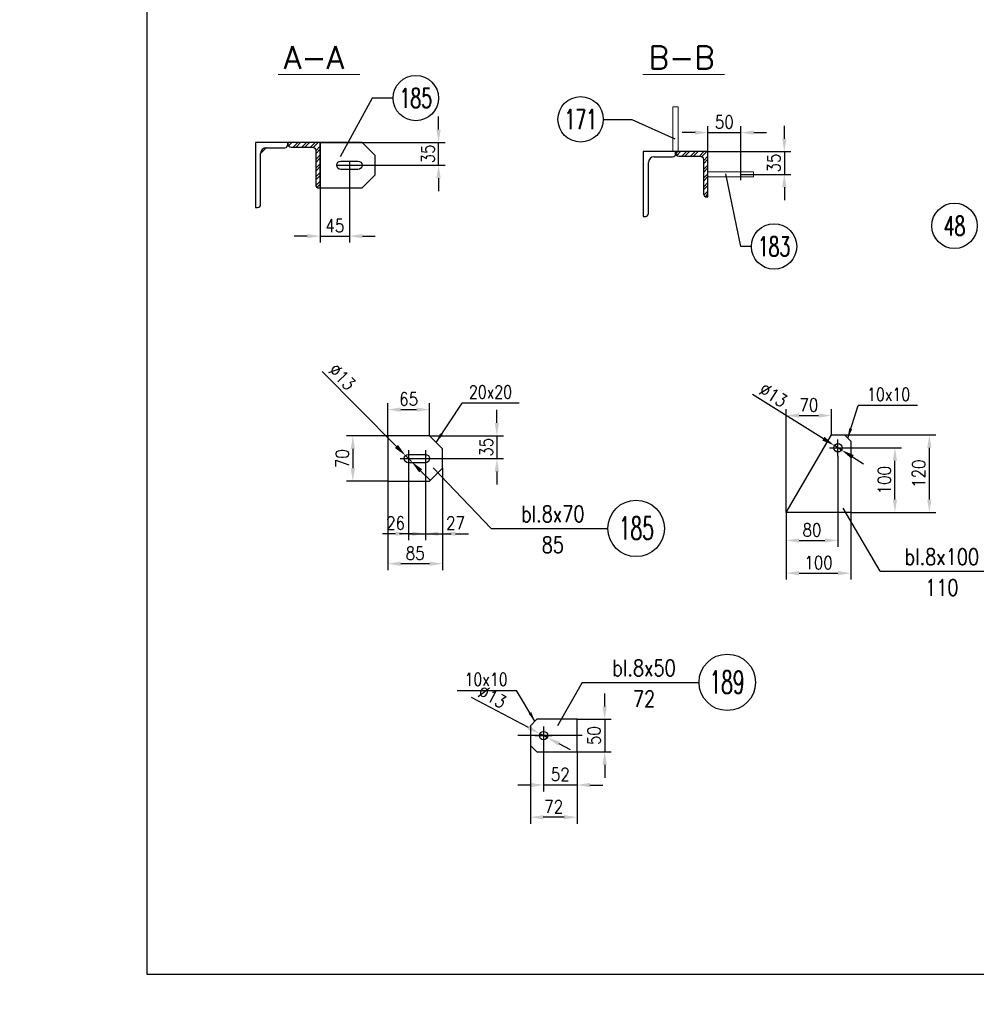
# Model space of a CAD drawing. Header units: millimetres. Extents: x -34919 to 306996, y -293018 to -145733.
# Tile 229 of 256: x 92797 to 94272, y -196130 to -194610. Entities that reach past the tile are written whole.
import ezdxf
from ezdxf.enums import TextEntityAlignment as Align
from ezdxf.lldxf.tags import DXFTag

# ---------------------------------------------------------------- set-up
doc = ezdxf.new("R2010")
doc.units = ezdxf.units.MM
doc.header["$LTSCALE"] = 3
doc.linetypes.add('DASHDOT', pattern=[25.4, 12.7, -6.35, 0, -6.35])
for name, color, linetype in [('CIENKA', 4, 'Continuous'), ('K-wypełnienia', 8, 'Continuous'), ('LAYER0', 7, 'Continuous'), ('OSIE_SYSTEMU', 4, 'CENTER'), ('oznaczenia', 4, 'Continuous'), ('poziome 1', 7, 'Continuous'), ('Prz', 5, 'Continuous'), ('slupki', 7, 'Continuous')]:
    doc.layers.add(name, color=color, linetype=linetype)
doc.layers.add('OPISY', color=2, linetype='Continuous', lineweight=13)
doc.layers.add('SIATKA', color=5, linetype='Continuous', lineweight=18)
doc.styles.add('NOVE3', font='romans.shx', dxfattribs={"width": 0.7})
doc.styles.add('R20', font='romans.shx', dxfattribs={"width": 0.85})
doc.styles.add('R40', font='romans.shx', dxfattribs={"width": 0.8, "height": 40})
doc.styles.add('R50', font='romans.shx', dxfattribs={"width": 0.85, "height": 50})
doc.styles.add('ROMANS', font='romans.shx')
doc.styles.add('WYMIAR1', font='ROMANS.shx', dxfattribs={"width": 0.7, "oblique": 15})
doc.styles.add('WYMIARY', font='ROMANS.shx', dxfattribs={"width": 0.75, "oblique": 15})
tags = doc.linetypes.add('CENTER', pattern=[2, 1.25, -0.25, 0.25, -0.25]).pattern_tags.tags
tags[10:11] = [DXFTag(74, 4), DXFTag(75, 0), DXFTag(340, '0'), DXFTag(46, 1.0), DXFTag(50, 0.0), DXFTag(44, 0.0), DXFTag(45, 0.0)]
tags[8:9] = [DXFTag(74, 4), DXFTag(75, 0), DXFTag(340, '0'), DXFTag(46, 1.0), DXFTag(50, 0.0), DXFTag(44, 0.0), DXFTag(45, 0.0)]
tags[6:7] = [DXFTag(74, 4), DXFTag(75, 0), DXFTag(340, '0'), DXFTag(46, 1.0), DXFTag(50, 0.0), DXFTag(44, 0.0), DXFTag(45, 0.0)]
tags[4:5] = [DXFTag(74, 4), DXFTag(75, 0), DXFTag(340, '0'), DXFTag(46, 1.0), DXFTag(50, 0.0), DXFTag(44, 0.0), DXFTag(45, 0.0)]
doc.dimstyles.new('NORM20', dxfattribs={"dimscale": 20, "dimtxt": 2, "dimasz": 1.5, "dimexe": 1, "dimexo": 1, "dimgap": 1, "dimtad": 1, "dimdec": 0, "dimzin": 0, "dimdsep": 46, "dimtxsty": 'WYMIAR1', "dimcen": 1.5, "dimclrd": 4, "dimclre": 4, "dimclrt": 3, "dimadec": 0, "dimazin": 0, "dimtfac": 1, "dimtdec": 0, "dimtmove": 2, "dimatfit": 3, "dimfxl": 1, "dimtolj": 1, "dimtzin": 0, "dimarcsym": 0})
doc.dimstyles.new('Skala 1_10', dxfattribs={"dimscale": 10, "dimtxt": 2, "dimasz": 2, "dimexe": 1, "dimexo": 0, "dimtad": 1, "dimdec": 0, "dimdsep": 46, "dimtxsty": 'R20', "dimcen": 0, "dimclrd": 4, "dimclre": 4, "dimclrt": 3, "dimadec": 0, "dimazin": 0, "dimtfac": 1, "dimtdec": 0, "dimtix": 1, "dimtmove": 0, "dimatfit": 2, "dimfxl": 1, "dimtolj": 1, "dimtzin": 0, "dimarcsym": 0})
pattern_1 = [(45, (4174.258, -193330.432), (-6.7351921, 6.7351921), []), (45, (4178.748, -193330.432), (-6.7351921, 6.7351921), [])]
pattern_2 = [(45, (4746.935, -193344.412), (-6.7351921, 6.7351921), []), (45, (4751.425, -193344.412), (-6.7351921, 6.7351921), [])]

# ---------------------------------------------------------------- blocks, each defined once
blk = doc.blocks.new('*D1380')
at = {"layer": 'Defpoints', "color": 0, "transparency": 16777216}
for p in [(93260.4, -194800, 0), (93443, -194800), (93285.9, -194835)]:
    blk.add_point(p, dxfattribs=at)
at = {"layer": 'SIATKA', "color": 4, "lineweight": -2, "transparency": 16777216}
for p, q in [((93443, -194780), (93443, -194760)), ((93260.4, -194800), (93453, -194800)), ((93443, -194835), (93443, -194800)), ((93285.9, -194835), (93453, -194835)), ((93443, -194855), (93443, -194875))]:
    blk.add_line(p, q, dxfattribs=at)
at = {"layer": 'SIATKA', "color": 4, "transparency": 16777216}
for points in [[(93439.6, -194780), (93446.3, -194780), (93443, -194800)], [(93439.6, -194855), (93446.3, -194855), (93443, -194835)]]:
    blk.add_solid(points, dxfattribs=at)
at = {"layer": 'SIATKA', "color": 3, "transparency": 16777216, "insert": (93426.7, -194817.5), "char_height": 20, "attachment_point": 5, "rotation": 90, "style": 'R20'}
blk.add_mtext('\\A1;35', dxfattribs=at)
blk = doc.blocks.new('*D1381')
at = {"layer": 'Defpoints', "color": 0, "transparency": 16777216}
for p in [(93305.4, -194828.5), (93260.4, -194870), (93305.4, -194944.4)]:
    blk.add_point(p, dxfattribs=at)
at = {"layer": 'SIATKA', "color": 4, "lineweight": -2, "transparency": 16777216}
for p, q in [((93305.4, -194828.5), (93305.4, -194954.4)), ((93260.4, -194870), (93260.4, -194954.4)), ((93240.4, -194944.4), (93220.4, -194944.4)), ((93260.4, -194944.4), (93305.4, -194944.4)), ((93325.4, -194944.4), (93345.4, -194944.4))]:
    blk.add_line(p, q, dxfattribs=at)
at = {"layer": 'SIATKA', "color": 4, "transparency": 16777216}
for points in [[(93240.4, -194941.1), (93240.4, -194947.7), (93260.4, -194944.4)], [(93325.4, -194941.1), (93325.4, -194947.7), (93305.4, -194944.4)]]:
    blk.add_solid(points, dxfattribs=at)
at = {"layer": 'SIATKA', "color": 3, "transparency": 16777216, "insert": (93282.9, -194928.2), "char_height": 20, "attachment_point": 5, "style": 'R20'}
blk.add_mtext('\\A1;45', dxfattribs=at)
blk = doc.blocks.new('*D1382')
at = {"layer": 'Defpoints', "color": 0, "transparency": 16777216}
for p in [(93429.1, -195212), (93364.6, -195252.6, 0), (93429.1, -195252.6)]:
    blk.add_point(p, dxfattribs=at)
at = {"layer": 'SIATKA', "color": 4, "lineweight": -2, "transparency": 16777216}
for p, q in [((93364.6, -195252.6), (93364.6, -195202)), ((93429.1, -195252.6), (93429.1, -195202)), ((93384.6, -195212), (93409.1, -195212))]:
    blk.add_line(p, q, dxfattribs=at)
at = {"layer": 'SIATKA', "color": 4, "transparency": 16777216}
for points in [[(93384.6, -195208.7), (93384.6, -195215.4), (93364.6, -195212)], [(93409.1, -195208.7), (93409.1, -195215.4), (93429.1, -195212)]]:
    blk.add_solid(points, dxfattribs=at)
at = {"layer": 'SIATKA', "color": 3, "transparency": 16777216, "insert": (93396.8, -195195.8), "char_height": 20, "attachment_point": 5, "style": 'R20'}
blk.add_mtext('\\A1;65', dxfattribs=at)
blk = doc.blocks.new('*D1383')
at = {"layer": 'Defpoints', "color": 0, "transparency": 16777216}
for p in [(93396.6, -195300.6), (93422.6, -195300.6), (93422.6, -195403.5)]:
    blk.add_point(p, dxfattribs=at)
at = {"layer": 'SIATKA', "color": 4, "lineweight": -2, "transparency": 16777216}
for p, q in [((93396.6, -195300.6), (93396.6, -195413.5)), ((93422.6, -195300.6), (93422.6, -195413.5)), ((93376.6, -195403.5), (93356.6, -195403.5)), ((93396.6, -195403.5), (93422.6, -195403.5)), ((93442.6, -195403.5), (93462.6, -195403.5))]:
    blk.add_line(p, q, dxfattribs=at)
at = {"layer": 'SIATKA', "color": 4, "transparency": 16777216}
for points in [[(93376.6, -195400.2), (93376.6, -195406.8), (93396.6, -195403.5)], [(93442.6, -195400.2), (93442.6, -195406.8), (93422.6, -195403.5)]]:
    blk.add_solid(points, dxfattribs=at)
at = {"layer": 'SIATKA', "color": 3, "transparency": 16777216, "insert": (93376.6, -195387.2), "char_height": 20, "attachment_point": 5, "style": 'R20'}
blk.add_mtext('\\A1;26', dxfattribs=at)
blk = doc.blocks.new('*D1384')
at = {"layer": 'Defpoints', "color": 0, "transparency": 16777216}
for p in [(93422.6, -195300.6), (93449.1, -195302.6), (93449.1, -195403.5)]:
    blk.add_point(p, dxfattribs=at)
at = {"layer": 'SIATKA', "color": 4, "lineweight": -2, "transparency": 16777216}
for p, q in [((93422.6, -195300.6), (93422.6, -195413.5)), ((93449.1, -195302.6), (93449.1, -195413.5)), ((93402.6, -195403.5), (93382.6, -195403.5)), ((93422.6, -195403.5), (93449.1, -195403.5)), ((93469.1, -195403.5), (93489.1, -195403.5))]:
    blk.add_line(p, q, dxfattribs=at)
at = {"layer": 'SIATKA', "color": 4, "transparency": 16777216}
for points in [[(93402.6, -195400.2), (93402.6, -195406.8), (93422.6, -195403.5)], [(93469.1, -195400.2), (93469.1, -195406.8), (93449.1, -195403.5)]]:
    blk.add_solid(points, dxfattribs=at)
at = {"layer": 'SIATKA', "color": 3, "transparency": 16777216, "insert": (93469.1, -195387.2), "char_height": 20, "attachment_point": 5, "style": 'R20'}
blk.add_mtext('\\A1;27', dxfattribs=at)
blk = doc.blocks.new('*D1385')
at = {"layer": 'Defpoints', "color": 0, "transparency": 16777216}
for p in [(93429.1, -195252.6), (93435.6, -195287.6), (93532.9, -195287.6)]:
    blk.add_point(p, dxfattribs=at)
at = {"layer": 'SIATKA', "color": 4, "lineweight": -2, "transparency": 16777216}
for p, q in [((93532.9, -195232.6), (93532.9, -195212.6)), ((93429.1, -195252.6), (93542.9, -195252.6)), ((93532.9, -195252.6), (93532.9, -195287.6)), ((93435.6, -195287.6), (93542.9, -195287.6)), ((93532.9, -195307.6), (93532.9, -195327.6))]:
    blk.add_line(p, q, dxfattribs=at)
at = {"layer": 'SIATKA', "color": 4, "transparency": 16777216}
for points in [[(93529.6, -195232.6), (93536.2, -195232.6), (93532.9, -195252.6)], [(93529.6, -195307.6), (93536.2, -195307.6), (93532.9, -195287.6)]]:
    blk.add_solid(points, dxfattribs=at)
at = {"layer": 'SIATKA', "color": 3, "lineweight": 0, "transparency": 16777216, "insert": (93516.6, -195270.1), "char_height": 20, "attachment_point": 5, "rotation": 90, "style": 'R20'}
blk.add_mtext('\\A1;35', dxfattribs=at)
blk = doc.blocks.new('*D1386')
at = {"layer": 'Defpoints', "color": 0, "transparency": 16777216}
for p in [(93364.6, -195252.6, 0), (93310.7, -195322.6), (93364.6, -195322.6)]:
    blk.add_point(p, dxfattribs=at)
at = {"layer": 'SIATKA', "color": 4, "lineweight": -2, "transparency": 16777216}
for p, q in [((93364.6, -195252.6), (93300.7, -195252.6)), ((93310.7, -195272.6), (93310.7, -195302.6)), ((93364.6, -195322.6), (93300.7, -195322.6))]:
    blk.add_line(p, q, dxfattribs=at)
at = {"layer": 'SIATKA', "color": 4, "transparency": 16777216}
for points in [[(93307.4, -195272.6), (93314.1, -195272.6), (93310.7, -195252.6)], [(93307.4, -195302.6), (93314.1, -195302.6), (93310.7, -195322.6)]]:
    blk.add_solid(points, dxfattribs=at)
at = {"layer": 'SIATKA', "color": 3, "transparency": 16777216, "insert": (93294.5, -195287.6), "char_height": 20, "attachment_point": 5, "rotation": 90, "style": 'R20'}
blk.add_mtext('\\A1;70', dxfattribs=at)
blk = doc.blocks.new('*D1387')
at = {"layer": 'Defpoints', "color": 0, "transparency": 16777216}
for p in [(93449.1, -195302.6), (93364.6, -195322.6), (93364.6, -195449.9)]:
    blk.add_point(p, dxfattribs=at)
at = {"layer": 'SIATKA', "color": 4, "lineweight": -2, "transparency": 16777216}
for p, q in [((93449.1, -195302.6), (93449.1, -195459.9)), ((93364.6, -195322.6), (93364.6, -195459.9)), ((93429.1, -195449.9), (93384.6, -195449.9))]:
    blk.add_line(p, q, dxfattribs=at)
at = {"layer": 'SIATKA', "color": 4, "transparency": 16777216}
for points in [[(93384.6, -195446.5), (93384.6, -195453.2), (93364.6, -195449.9)], [(93429.1, -195446.5), (93429.1, -195453.2), (93449.1, -195449.9)]]:
    blk.add_solid(points, dxfattribs=at)
at = {"layer": 'SIATKA', "color": 3, "transparency": 16777216, "insert": (93406.8, -195433.6), "char_height": 20, "attachment_point": 5, "style": 'R20'}
blk.add_mtext('\\A1;85', dxfattribs=at)
blk = doc.blocks.new('*D1388')
at = {"layer": 'Defpoints', "color": 0, "transparency": 16777216}
for p in [(93392, -195283), (93401.1, -195292.2)]:
    blk.add_point(p, dxfattribs=at)
at = {"layer": 'SIATKA', "color": 4, "lineweight": -2, "transparency": 16777216}
for p, q in [((93377.9, -195268.8), (93263.3, -195153.4)), ((93401.1, -195292.2), (93392, -195283)), ((93415.2, -195306.4), (93429.3, -195320.6))]:
    blk.add_line(p, q, dxfattribs=at)
at = {"layer": 'SIATKA', "color": 4, "transparency": 16777216}
for points in [[(93380.3, -195266.5), (93375.5, -195271.2), (93392, -195283)], [(93417.6, -195304.1), (93412.9, -195308.8), (93401.1, -195292.2)]]:
    blk.add_solid(points, dxfattribs=at)
at = {"layer": 'SIATKA', "color": 3, "transparency": 16777216, "insert": (93294.3, -195161.6), "char_height": 20, "attachment_point": 5, "rotation": 314.8062, "style": 'R20'}
blk.add_mtext('\\A1;∅13', dxfattribs=at)
blk = doc.blocks.new('*D1389')
at = {"layer": 'Defpoints', "color": 0, "transparency": 16777216}
for p in [(93909, -194784.6), (93858.5, -194814), (93909, -194857.8, 0)]:
    blk.add_point(p, dxfattribs=at)
at = {"layer": 'SIATKA', "color": 4, "lineweight": -2, "transparency": 16777216}
for p, q in [((93838.5, -194784.6), (93818.5, -194784.6)), ((93858.5, -194814), (93858.5, -194774.6)), ((93858.5, -194784.6), (93909, -194784.6)), ((93909, -194857.8), (93909, -194774.6)), ((93929, -194784.6), (93949, -194784.6))]:
    blk.add_line(p, q, dxfattribs=at)
at = {"layer": 'SIATKA', "color": 4, "transparency": 16777216}
for points in [[(93838.5, -194781.2), (93838.5, -194787.9), (93858.5, -194784.6)], [(93929, -194781.2), (93929, -194787.9), (93909, -194784.6)]]:
    blk.add_solid(points, dxfattribs=at)
at = {"layer": 'SIATKA', "color": 3, "transparency": 16777216, "insert": (93883.7, -194768.3), "char_height": 20, "attachment_point": 5, "style": 'R20'}
blk.add_mtext('\\A1;50', dxfattribs=at)
blk = doc.blocks.new('*D1390')
at = {"layer": 'Defpoints', "color": 0, "transparency": 16777216}
for p in [(93858.5, -194814), (93909, -194849, 0), (93976.3, -194849)]:
    blk.add_point(p, dxfattribs=at)
at = {"layer": 'SIATKA', "color": 4, "lineweight": -2, "transparency": 16777216}
for p, q in [((93976.3, -194794), (93976.3, -194774)), ((93858.5, -194814), (93986.3, -194814)), ((93976.3, -194814), (93976.3, -194849)), ((93909, -194849), (93986.3, -194849)), ((93976.3, -194869), (93976.3, -194889))]:
    blk.add_line(p, q, dxfattribs=at)
at = {"layer": 'SIATKA', "color": 4, "transparency": 16777216}
for points in [[(93973, -194794), (93979.6, -194794), (93976.3, -194814)], [(93973, -194869), (93979.6, -194869), (93976.3, -194849)]]:
    blk.add_solid(points, dxfattribs=at)
at = {"layer": 'SIATKA', "color": 3, "transparency": 16777216, "insert": (93960.1, -194831.5), "char_height": 20, "attachment_point": 5, "rotation": 90, "style": 'R20'}
blk.add_mtext('\\A1;35', dxfattribs=at)
blk = doc.blocks.new('A$C0ED537D3')
at = {"layer": 'poziome 1', "color": 2, "extrusion": (0, 1, 0)}
blk.add_lwpolyline([(0, 0), (-50, 0)], dxfattribs=at)
at = {"layer": 'poziome 1', "color": 2, "extrusion": (-1, 0, 0)}
blk.add_lwpolyline([(3.5, 0), (0, 0)], dxfattribs=at)
for points, elevation in [([(0, 0), (100, 0)], -50), ([(95.5, 0), (17, 0)], -42)]:
    blk.add_lwpolyline(points, dxfattribs=dict(at, elevation=elevation))
at = {"layer": 'poziome 1', "color": 2, "extrusion": (0, 1, 0)}
for points, elevation in [([(-33, 0), (-4.5, 0)], -8), ([(-50, 0), (-46.5, 0)], -100)]:
    blk.add_lwpolyline(points, dxfattribs=dict(at, elevation=elevation))
at = {"layer": 'poziome 1', "color": 2, "extrusion": (0, 0, -1)}
for centre, radius, start, end in [((-4.5, -3.5), 4.5, 270, 0), ((-33, -17), 9, 90, 180), ((-46.5, -95.5), 4.5, 270, 0)]:
    blk.add_arc(centre, radius, start, end, dxfattribs=at)
blk = doc.blocks.new('*D1572')
at = {"layer": 'Defpoints', "color": 0, "transparency": 16777216}
for p in [(94059, -195283.9), (93979, -195370.8), (94059, -195413.9)]:
    blk.add_point(p, dxfattribs=at)
at = {"layer": 'SIATKA', "color": 4, "lineweight": -2, "transparency": 16777216}
for p, q in [((94059, -195283.9), (94059, -195423.9)), ((93979, -195370.8), (93979, -195423.9)), ((93999, -195413.9), (94039, -195413.9))]:
    blk.add_line(p, q, dxfattribs=at)
at = {"layer": 'SIATKA', "color": 4, "transparency": 16777216}
for points in [[(93999, -195410.6), (93999, -195417.3), (93979, -195413.9)], [(94039, -195410.6), (94039, -195417.3), (94059, -195413.9)]]:
    blk.add_solid(points, dxfattribs=at)
at = {"layer": 'SIATKA', "color": 3, "transparency": 16777216, "insert": (94019, -195397.7), "char_height": 20, "attachment_point": 5, "style": 'R20'}
blk.add_mtext('\\A1;80', dxfattribs=at)
blk = doc.blocks.new('*D1573')
at = {"layer": 'Defpoints', "color": 0, "transparency": 16777216}
for p in [(93979, -195370.8), (94079, -195370.8), (94079, -195464.4)]:
    blk.add_point(p, dxfattribs=at)
at = {"layer": 'SIATKA', "color": 4, "lineweight": -2, "transparency": 16777216}
for p, q in [((93979, -195370.8), (93979, -195474.4)), ((94079, -195370.8), (94079, -195474.4)), ((93999, -195464.4), (94059, -195464.4))]:
    blk.add_line(p, q, dxfattribs=at)
at = {"layer": 'SIATKA', "color": 4, "transparency": 16777216}
for points in [[(93999, -195461), (93999, -195467.7), (93979, -195464.4)], [(94059, -195461), (94059, -195467.7), (94079, -195464.4)]]:
    blk.add_solid(points, dxfattribs=at)
at = {"layer": 'SIATKA', "color": 3, "transparency": 16777216, "insert": (94029, -195448.1), "char_height": 20, "attachment_point": 5, "style": 'R20'}
blk.add_mtext('\\A1;100', dxfattribs=at)
blk = doc.blocks.new('*D1574')
at = {"layer": 'Defpoints', "color": 0, "transparency": 16777216}
for p in [(94072, -195270.9), (94146.9, -195270.9), (94079, -195370.8)]:
    blk.add_point(p, dxfattribs=at)
at = {"layer": 'SIATKA', "color": 4, "lineweight": -2, "transparency": 16777216}
for p, q in [((94072, -195270.9), (94156.9, -195270.9)), ((94146.9, -195350.8), (94146.9, -195290.9)), ((94079, -195370.8), (94156.9, -195370.8))]:
    blk.add_line(p, q, dxfattribs=at)
at = {"layer": 'SIATKA', "color": 4, "transparency": 16777216}
for points in [[(94143.5, -195290.9), (94150.2, -195290.9), (94146.9, -195270.9)], [(94143.5, -195350.8), (94150.2, -195350.8), (94146.9, -195370.8)]]:
    blk.add_solid(points, dxfattribs=at)
at = {"layer": 'SIATKA', "color": 3, "transparency": 16777216, "insert": (94130.6, -195320.9), "char_height": 20, "attachment_point": 5, "rotation": 90, "style": 'R20'}
blk.add_mtext('\\A1;100', dxfattribs=at)
blk = doc.blocks.new('*D1575')
at = {"layer": 'Defpoints', "color": 0, "transparency": 16777216}
for p in [(94069, -195250.9), (94200, -195250.9), (94079, -195370.8)]:
    blk.add_point(p, dxfattribs=at)
at = {"layer": 'SIATKA', "color": 4, "lineweight": -2, "transparency": 16777216}
for p, q in [((94069, -195250.9), (94210, -195250.9)), ((94200, -195350.8), (94200, -195270.9)), ((94079, -195370.8), (94210, -195370.8))]:
    blk.add_line(p, q, dxfattribs=at)
at = {"layer": 'SIATKA', "color": 4, "transparency": 16777216}
for points in [[(94196.7, -195270.9), (94203.3, -195270.9), (94200, -195250.9)], [(94196.7, -195350.8), (94203.3, -195350.8), (94200, -195370.8)]]:
    blk.add_solid(points, dxfattribs=at)
at = {"layer": 'SIATKA', "color": 3, "transparency": 16777216, "insert": (94183.7, -195310.9), "char_height": 20, "attachment_point": 5, "rotation": 90, "style": 'R20'}
blk.add_mtext('\\A1;120', dxfattribs=at)
blk = doc.blocks.new('*D1576')
at = {"layer": 'Defpoints', "color": 0, "transparency": 16777216}
for p in [(94049, -195221.2), (94049, -195250.9), (93979, -195370.8)]:
    blk.add_point(p, dxfattribs=at)
at = {"layer": 'SIATKA', "color": 4, "lineweight": -2, "transparency": 16777216}
for p, q in [((93979, -195370.8), (93979, -195211.2)), ((93999, -195221.2), (94029, -195221.2)), ((94049, -195250.9), (94049, -195211.2))]:
    blk.add_line(p, q, dxfattribs=at)
at = {"layer": 'SIATKA', "color": 4, "transparency": 16777216}
for points in [[(93999, -195217.9), (93999, -195224.5), (93979, -195221.2)], [(94029, -195217.9), (94029, -195224.5), (94049, -195221.2)]]:
    blk.add_solid(points, dxfattribs=at)
at = {"layer": 'SIATKA', "color": 3, "transparency": 16777216, "insert": (94014, -195204.9), "char_height": 20, "attachment_point": 5, "style": 'R20'}
blk.add_mtext('\\A1;70', dxfattribs=at)
blk = doc.blocks.new('*D1577')
at = {"layer": 'Defpoints', "color": 0, "transparency": 16777216}
for p in [(94053.5, -195267.5), (94064.5, -195274.4)]:
    blk.add_point(p, dxfattribs=at)
at = {"layer": 'SIATKA', "color": 4, "lineweight": -2, "transparency": 16777216}
for p, q in [((94036.5, -195256.9), (93927.2, -195188.7)), ((94064.5, -195274.4), (94053.5, -195267.5)), ((94081.5, -195285), (94098.5, -195295.5))]:
    blk.add_line(p, q, dxfattribs=at)
at = {"layer": 'SIATKA', "color": 4, "transparency": 16777216}
for points in [[(94038.3, -195254.1), (94034.8, -195259.7), (94053.5, -195267.5)], [(94083.3, -195282.1), (94079.8, -195287.8), (94064.5, -195274.4)]]:
    blk.add_solid(points, dxfattribs=at)
at = {"layer": 'SIATKA', "color": 3, "transparency": 16777216, "insert": (93959.3, -195189.6), "char_height": 20, "attachment_point": 5, "rotation": 328.0518, "style": 'R20'}
blk.add_mtext('\\A1;∅13', dxfattribs=at)
blk = doc.blocks.new('*D1984')
at = {"layer": 'Defpoints', "color": 0, "transparency": 16777216}
for p in [(93605, -195729, 0), (93656.5, -195740.2), (93605, -195791.3)]:
    blk.add_point(p, dxfattribs=at)
at = {"layer": 'LAYER0', "color": 4, "lineweight": -2, "transparency": 16777216}
for p, q in [((93605, -195729), (93605, -195801.3)), ((93656.5, -195740.2), (93656.5, -195801.3)), ((93585, -195791.3), (93565, -195791.3)), ((93656.5, -195791.3), (93605, -195791.3)), ((93676.5, -195791.3), (93696.5, -195791.3))]:
    blk.add_line(p, q, dxfattribs=at)
at = {"layer": 'LAYER0', "color": 4, "transparency": 16777216}
for points in [[(93585, -195787.9), (93585, -195794.6), (93605, -195791.3)], [(93676.5, -195787.9), (93676.5, -195794.6), (93656.5, -195791.3)]]:
    blk.add_solid(points, dxfattribs=at)
at = {"layer": 'LAYER0', "color": 3, "transparency": 16777216, "insert": (93630.7, -195775), "char_height": 20, "attachment_point": 5, "style": 'R20'}
blk.add_mtext('\\A1;52', dxfattribs=at)
blk = doc.blocks.new('*D1985')
at = {"layer": 'Defpoints', "color": 0, "transparency": 16777216}
for p in [(93584.5, -195730.2), (93656.5, -195740.2), (93584.5, -195841)]:
    blk.add_point(p, dxfattribs=at)
at = {"layer": 'LAYER0', "color": 4, "lineweight": -2, "transparency": 16777216}
for p, q in [((93584.5, -195730.2), (93584.5, -195851)), ((93656.5, -195740.2), (93656.5, -195851)), ((93636.5, -195841), (93604.5, -195841))]:
    blk.add_line(p, q, dxfattribs=at)
at = {"layer": 'LAYER0', "color": 4, "transparency": 16777216}
for points in [[(93604.5, -195837.7), (93604.5, -195844.3), (93584.5, -195841)], [(93636.5, -195837.7), (93636.5, -195844.3), (93656.5, -195841)]]:
    blk.add_solid(points, dxfattribs=at)
at = {"layer": 'LAYER0', "color": 3, "transparency": 16777216, "insert": (93620.5, -195824.8), "char_height": 20, "attachment_point": 5, "style": 'R20'}
blk.add_mtext('\\A1;72', dxfattribs=at)
blk = doc.blocks.new('*D1986')
at = {"layer": 'Defpoints', "color": 0, "transparency": 16777216}
for p in [(93599.2, -195712), (93610.7, -195718)]:
    blk.add_point(p, dxfattribs=at)
at = {"layer": 'LAYER0', "color": 4, "lineweight": -2, "transparency": 16777216}
for p, q in [((93581.5, -195702.7), (93493.8, -195656.5)), ((93610.7, -195718), (93599.2, -195712)), ((93628.4, -195727.3), (93646.1, -195736.7))]:
    blk.add_line(p, q, dxfattribs=at)
at = {"layer": 'LAYER0', "color": 4, "transparency": 16777216}
for points in [[(93583.1, -195699.7), (93580, -195705.6), (93599.2, -195712)], [(93630, -195724.4), (93626.9, -195730.3), (93610.7, -195718)]]:
    blk.add_solid(points, dxfattribs=at)
at = {"layer": 'LAYER0', "color": 3, "transparency": 16777216, "insert": (93525.8, -195655), "char_height": 20, "attachment_point": 5, "rotation": 332.2564, "style": 'R20'}
blk.add_mtext('\\A1;∅13', dxfattribs=at)
blk = doc.blocks.new('*D1987')
at = {"layer": 'Defpoints', "color": 0, "transparency": 16777216}
for p in [(93656.5, -195689.9), (93656.5, -195740.2, 0), (93699.2, -195740.2)]:
    blk.add_point(p, dxfattribs=at)
at = {"layer": 'SIATKA', "color": 4, "lineweight": -2, "transparency": 16777216}
for p, q in [((93699.2, -195669.9), (93699.2, -195649.9)), ((93656.5, -195689.9), (93709.2, -195689.9)), ((93699.2, -195689.9), (93699.2, -195740.2)), ((93656.5, -195740.2), (93709.2, -195740.2)), ((93699.2, -195760.2), (93699.2, -195780.2))]:
    blk.add_line(p, q, dxfattribs=at)
at = {"layer": 'SIATKA', "color": 4, "transparency": 16777216}
for points in [[(93695.8, -195669.9), (93702.5, -195669.9), (93699.2, -195689.9)], [(93695.8, -195760.2), (93702.5, -195760.2), (93699.2, -195740.2)]]:
    blk.add_solid(points, dxfattribs=at)
at = {"layer": 'SIATKA', "color": 3, "lineweight": 0, "transparency": 16777216, "insert": (93682.9, -195715), "char_height": 20, "attachment_point": 5, "rotation": 90, "style": 'R20'}
blk.add_mtext('\\A1;50', dxfattribs=at)

msp = doc.modelspace()

# ---------------------------------------------------------------- hatches: boundary and pattern name
at = {"layer": 'slupki'}
h = msp.add_hatch(dxfattribs=at)
h.set_pattern_fill('ANSI32', angle=360)
h.set_pattern_definition(pattern_1)
edge = h.paths.add_edge_path()
edge.add_line((93210.405, -194799.987), (93160.405, -194799.987))
edge = h.paths.add_edge_path()
edge.add_line((93177.405, -194807.987), (93205.905, -194807.987))
edge = h.paths.add_edge_path()
edge.add_line((93168.405, -194895.487), (93168.405, -194816.987))
edge = h.paths.add_edge_path()
edge.add_line((93160.405, -194799.987), (93160.405, -194899.987))
edge = h.paths.add_edge_path()
edge.add_ellipse((93177.405, -194816.987), major_axis=(0, 9), ratio=1, start_angle=360, end_angle=450, ccw=False)
edge = h.paths.add_edge_path()
edge.add_ellipse((93163.905, -194895.487), major_axis=(0, 4.5), ratio=1, start_angle=180, end_angle=270, ccw=False)
edge = h.paths.add_edge_path()
edge.add_line((93160.405, -194899.987), (93163.905, -194899.987))
edge = h.paths.add_edge_path()
edge.add_ellipse((93205.905, -194803.487), major_axis=(0, 4.5), ratio=1, start_angle=180, end_angle=270, ccw=False)
edge = h.paths.add_edge_path()
edge.add_line((93210.405, -194803.487), (93210.405, -194799.987))
h = msp.add_hatch(dxfattribs=at)
h.set_pattern_fill('ANSI32', angle=360)
h.set_pattern_definition(pattern_1)
h.paths.add_polyline_path([(93210.777, -194799.987, 0.53206336), (93215.493, -194806.987), (93248.316, -194806.987, -0.41421356), (93253.405, -194812.076), (93253.405, -194864.899, 0.53206336), (93260.405, -194869.615), (93260.405, -194799.987)])
h = msp.add_hatch(dxfattribs=at)
h.set_pattern_fill('ANSI32', angle=360)
h.set_pattern_definition(pattern_2)
edge = h.paths.add_edge_path()
edge.add_line((93808.52, -194813.967), (93758.52, -194813.967))
edge = h.paths.add_edge_path()
edge.add_line((93775.52, -194821.967), (93804.02, -194821.967))
edge = h.paths.add_edge_path()
edge.add_line((93766.52, -194909.467), (93766.52, -194830.967))
edge = h.paths.add_edge_path()
edge.add_line((93758.52, -194813.967), (93758.52, -194913.967))
edge = h.paths.add_edge_path()
edge.add_ellipse((93775.52, -194830.967), major_axis=(0, 9), ratio=1, start_angle=360, end_angle=450, ccw=False)
edge = h.paths.add_edge_path()
edge.add_ellipse((93762.02, -194909.467), major_axis=(0, 4.5), ratio=1, start_angle=180, end_angle=270, ccw=False)
edge = h.paths.add_edge_path()
edge.add_line((93758.52, -194913.967), (93762.02, -194913.967))
edge = h.paths.add_edge_path()
edge.add_ellipse((93804.02, -194817.467), major_axis=(0, 4.5), ratio=1, start_angle=180, end_angle=270, ccw=False)
edge = h.paths.add_edge_path()
edge.add_line((93808.52, -194817.467), (93808.52, -194813.967))
h = msp.add_hatch(dxfattribs=at)
h.set_pattern_fill('ANSI32', angle=360)
h.set_pattern_definition(pattern_2)
h.paths.add_polyline_path([(93808.893, -194813.967, 0.53206336), (93813.609, -194820.967), (93846.431, -194820.967, -0.41421356), (93851.52, -194826.055), (93851.52, -194878.878, 0.53206336), (93858.52, -194883.594), (93858.52, -194813.967)])

# ---------------------------------------------------------------- linework, layer by layer
at = {"color": 4}
for p, q in [((93523.985, -195395.284, 0), (93704.103, -195395.284, 0)), ((94123.914, -195461.278, 0), (94304.032, -195461.278, 0)), ((93664.65, -195632.848, 0), (93844.767, -195632.848, 0))]:
    msp.add_line(p, q, dxfattribs=at)
at = {"color": 6, "elevation": 0}
for points in [[(93324.905, -194799.987), (93260.405, -194799.987), (93260.405, -194869.987), (93324.905, -194869.987), (93344.905, -194849.987), (93344.905, -194819.987)], [(93429.067, -195252.616), (93364.567, -195252.616), (93364.567, -195322.616), (93429.067, -195322.616), (93449.067, -195302.616), (93449.067, -195272.616)]]:
    msp.add_lwpolyline(points, close=True, dxfattribs=at)
for points in [[(93292.405, -194828.487), (93318.405, -194828.487, -1), (93318.405, -194841.487), (93292.405, -194841.487, -1)], [(93396.567, -195281.116), (93422.567, -195281.116, -1), (93422.567, -195294.116), (93396.567, -195294.116, -1)]]:
    msp.add_lwpolyline(points, format="xyb", close=True, dxfattribs=at)
for points in [[(93979.034, -195370.846), (94049.034, -195250.937), (94049.034, -195250.937), (94069.034, -195250.937), (94079.034, -195260.937), (94079.034, -195370.846), (93979.034, -195370.846)], [(93656.509, -195689.862), (93594.509, -195689.862), (93584.509, -195699.862), (93584.509, -195730.162), (93594.509, -195740.162), (93656.509, -195740.162)], [(93656.509, -195740.162), (93656.509, -195689.862)]]:
    msp.add_lwpolyline(points, dxfattribs=at)
at = {"color": 4}
for centre in [(93407.81, -194731.302, 0), (93662.076, -194764.153, 0), (94238.75, -194928.439, 0), (93960.396, -194960.301, 0)]:
    msp.add_circle(centre, 35, dxfattribs=at)
at = {"color": 6}
for centre in [(94059.034, -195270.937, 0), (93604.964, -195715.012)]:
    msp.add_circle(centre, 6.5, dxfattribs=at)
at = {"layer": 'CIENKA', "linetype": 'Continuous'}
for p, q in [((93372.81, -194731.302, 0), (93340.628, -194731.302, 0)), ((93697.076, -194764.153, 0), (93741.279, -194764.153, 0)), ((93925.396, -194960.301, 0), (93909.17, -194960.301, 0)), ((93523.985, -195395.284, 0), (93434.634, -195301.818, 0)), ((94123.914, -195461.278, 0), (94066.875, -195364.334, 0)), ((93664.65, -195632.848, 0), (93626.275, -195700.046, 0))]:
    msp.add_line(p, q, dxfattribs=at)
at = {"layer": 'CIENKA', "linetype": 'Continuous', "elevation": 0, "flags": 128}
for points in [[(93340.628, -194731.302), (93291.382, -194822.151)], [(93741.279, -194764.153), (93807.318, -194794.469)], [(93909.17, -194960.301), (93885.865, -194848.08)]]:
    msp.add_lwpolyline(points, dxfattribs=at)
at = {"layer": 'K-wypełnienia', "color": 1, "linetype": 'Continuous'}
for centre in [(93747.669, -195395.284, 0), (93888.333, -195632.848, 0)]:
    msp.add_circle(centre, 43.566, dxfattribs=at)
at = {"layer": 'OPISY', "color": 1, "elevation": 0, "flags": 128}
for points in [[(93321.579, -194694.887), (93195.35, -194694.887)], [(93884.223, -194694.887), (93757.993, -194694.887)]]:
    msp.add_lwpolyline(points, dxfattribs=at)
at = {"layer": 'OSIE_SYSTEMU', "color": 4, "elevation": 0, "flags": 128}
msp.add_lwpolyline([(93664.303, -195715.012), (93565.217, -195715.012)], dxfattribs=at)
at = {"layer": 'oznaczenia'}
for p, q in [((93567.457, -195201.885, 0), (93479.22, -195201.885, 0)), ((94181.448, -195205.717, 0), (94090.267, -195205.717, 0)), ((93471.811, -195645.439, 0), (93562.991, -195645.439, 0))]:
    msp.add_line(p, q, dxfattribs=at)
at = {"layer": 'poziome 1', "color": 2, "elevation": 0}
for points in [[(93260.405, -194799.987), (93210.405, -194799.987), (93210.405, -194801.899, 0.41421356), (93215.493, -194806.987), (93248.316, -194806.987, -0.41421356), (93253.405, -194812.076), (93253.405, -194864.899, 0.41421356), (93258.493, -194869.987), (93260.405, -194869.987)], [(93858.52, -194813.967), (93808.52, -194813.967), (93808.52, -194815.878, 0.41421356), (93813.609, -194820.967), (93846.431, -194820.967, -0.41421356), (93851.52, -194826.055), (93851.52, -194878.878, 0.41421356), (93856.609, -194883.967), (93858.52, -194883.967)]]:
    msp.add_lwpolyline(points, format="xyb", close=True, dxfattribs=at)
at = {"layer": 'Prz', "elevation": 0}
msp.add_lwpolyline([(92993.087, -196083.303), (97093.087, -196083.303), (97093.087, -193183.303), (92993.087, -193183.303)], close=True, dxfattribs=at)
at = {"layer": 'SIATKA', "color": 3}
msp.add_line((93908.976, -194840.967, 0), (93908.976, -194856.967, 0), dxfattribs=at)
at = {"layer": 'SIATKA', "color": 6, "elevation": 0}
for points in [[(93804.52, -194813.967), (93812.52, -194813.967), (93812.52, -194744.967), (93804.52, -194744.967)], [(93858.52, -194852.967), (93928.52, -194852.967), (93928.52, -194844.967), (93858.52, -194844.967)]]:
    msp.add_lwpolyline(points, close=True, dxfattribs=at)
at = {"layer": 'slupki', "color": 4, "linetype": 'DASHDOT'}
msp.add_line((93604.964, -195701.012, 0), (93604.964, -195729.012, 0), dxfattribs=at)
at = {"layer": 'slupki', "color": 4, "linetype": 'DASHDOT', "elevation": 0, "flags": 128}
for points in [[(94059.034, -195283.937), (94059.034, -195257.937)], [(93396.567, -195274.616), (93396.567, -195300.616)], [(93422.567, -195274.616), (93422.567, -195300.616)], [(94046.034, -195270.937), (94072.034, -195270.937)], [(93383.567, -195287.616), (93409.567, -195287.616)], [(93409.567, -195287.616), (93435.567, -195287.616)]]:
    msp.add_lwpolyline(points, dxfattribs=at)
at = {"layer": 'slupki', "color": 4, "linetype": 'DASHDOT', "elevation": 0}
msp.add_lwpolyline([(93591.964, -195715.012), (93617.964, -195715.012)], dxfattribs=at)

# ---------------------------------------------------------------- block references
at = {"layer": 'SIATKA', "color": 3, "xscale": -1}
for p in [(93210.405, -194799.987, 0), (93808.52, -194813.967, 0)]:
    msp.add_blockref('A$C0ED537D3', p, dxfattribs=at)

# ---------------------------------------------------------------- texts
at = {"color": 3, "style": 'WYMIARY', "width": 0.65}
for s, p in [('185', (93407.81, -194731.302, 0)), ('171', (93662.076, -194764.153, 0)), ('48', (94238.75, -194928.439, 0)), ('183', (93960.396, -194960.301, 0))]:
    msp.add_text(s, height=30, dxfattribs=at).set_placement(p, align=Align.MIDDLE)
at = {"color": 20, "insert": (33837.901, -182331.101), "char_height": 300, "width": 16331.01415, "attachment_point": 1, "style": 'NOVE3'}
msp.add_mtext('{\\C1;Wytyczne montażowe\\P\\H0.83333x;\\C3;Podczas montażu należy bezwzględnie przestrzegać dopuszczalnych tolerancji z uwagi na ścisłe dopasowanie elementów amortyzujących ugięcia dźwigarów przekrycia auli.\\P\\H1.2x;\\C1;\\PZabezpieczenia antykorozyjne.\\C256;\\P\\H0.83333x;\\C3;Wszystkie elementy stalowe konstrukcji należy poddać ocynkowaniu ogniowemu.\\PKonstrukcje przeznaczone do cynkowania ogniowego powinny odpowiadać następującym warunkom:\\P\\pl900;^I1. Spoiny powinny być wykonane metodą półautomatyczną w osłonie gazów ochronnych. Nie zaleca się spawania elektrodą otuloną, ze względu na złą jakość powłoki cynkowej na spoinach.\\P^I2. Powierzchnia konstrukcji powinna być wolna od: zawalcowań, zgorzelin, odprysków po spawaniu, ostrych krawędzi, zanieczyszczeń farbami, olejami, emulsjami oraz innymi materiałami stosowanymi przy trasowaniu, znakowaniu, spawaniu, wierceniu itp. W przypadku spawania elektrodą należy dokładnie usunąć otulinę spawalniczą w celu zminimalizowania wad powłoki. Po ocynkowaniu uwydatnią się wady jakości powierzchni stali np. zawalcowania, rysy traserskie, zeszlifowania, pory, odpryski spawalnicze, wadliwe spoiny.\\P^I3. Elementy konstrukcyjne powinny posiadać odpowiednie otwory technologiczne do odpowietrzenia, swobodnego przepływu cynku zewnątrz i wewnątrz elementu oraz do podwieszenia (mogą być przyspawane uchwyty z blachy z otworami).\\P^I4. W przypadku powierzchni spawanych na zakładkę, spoina powinna być szczelna ze wszystkich stron (spawana na około), a nakładki szczelnie przylegać do konstrukcji. Przekroje skrzynkowe oraz powierzchnie nakładające się mogą powodować uszkodzenie konstrukcji - pękanie spoin.\\P^I5. Każdy element konstrukcyjny powinien składać się z jednego gatunku stali.\\P^I6. Konstrukcje nie powinny posiadać małych szczelin lub wnęk. Spoiny powinny być szczelne i zamknięte wokół elementu, ponieważ w przeciwnym przypadku mogą po cynkowaniu wylewać się z nich resztki topnika i kwasu pogarszając jakość powłoki (tzw. "krwawe wycieki").\\P^I7. Naddatek wymiarowy dla otworów pod śruby powinien wynosić 1 - 2 mm.\\PTermiczne oddziaływanie kąpieli cynkowej uwalnia w elementach naprężenia wewnętrzne, co może powodować odkształcenia. Szczególnie uwidacznia się to w elementach spawanych. Dotyczy to także dwuteowników spawanych, których odkształcenia po cynkowaniu mogą przekroczyć dopuszczalne normy, oraz nie usztywnionych arkuszy blach i otwartych kształtowników giętych.\\P\\C256;\\P\\pl0;\\H1.2x;\\C1;Malowanie konstrukcji.\\P\\H0.83333x;\\C3;Wszystkie elementy stalowe konstrukcji należy pomalować proszkowo na kolor RAL 9011}', dxfattribs=at)
at = {"layer": 'OPISY', "color": 1, "style": 'ROMANS'}
for s, p in [('A-A', (93204.308, -194686.432, 0)), ('B-B', (93766.951, -194686.432, 0))]:
    msp.add_text(s, height=35, dxfattribs=at).set_placement(p)
at = {"layer": 'OPISY', "width": 0.8}
for s, height, style, p in [('20x20', 20, 'R40', (93523.09, -195184.821, 0)), ('10x10', 20, 'R40', (94137.081, -195188.654, 0)), ('bl.8x70', 25, 'R50', (93619.257, -195373.071, 0)), ('85', 25, 'R50', (93619.257, -195420.673, 0)), ('bl.8x100', 25, 'R50', (94219.186, -195439.065, 0)), ('110', 25, 'R50', (94219.186, -195486.667, 0)), ('bl.8x50', 25, 'R50', (93759.922, -195610.634, 0)), ('10x10', 20, 'R40', (93516.178, -195628.375, 0)), ('72', 25, 'R50', (93759.922, -195658.236, 0))]:
    msp.add_text(s, height=height, dxfattribs=dict(at, style=style)).set_placement(p, align=Align.MIDDLE)
at = {"layer": 'OPISY', "color": 2, "style": 'R50', "width": 0.6}
for s, p in [('185', (93748.061, -195395.075, 0)), ('189', (93887.941, -195632.639, 0))]:
    msp.add_text(s, height=35, dxfattribs=at).set_placement(p, align=Align.MIDDLE)

# ---------------------------------------------------------------- dimensions: what is measured, and where the dimension line sits
at = {"layer": 'LAYER0', "color": 1}
dim = msp.add_diameter_dim_2p(p1=(93610.717, -195718.038), p2=(93599.212, -195711.986), dimstyle='Skala 1_10', dxfattribs=at)
dim.commit()
dim.dimension.update_dxf_attribs({"geometry": '*D1986', "text_midpoint": (93518.281, -195669.418), "dimtype": 163})
for base, p2, picture, middle in [((93604.964, -195791.283, 0), (93604.964, -195729.012, 0), '*D1984', (93630.736, -195775.033, 0)), ((93584.509, -195841, 0), (93584.509, -195730.162, 0), '*D1985', (93620.509, -195824.75, 0))]:
    dim = msp.add_linear_dim(base=base, p1=(93656.509, -195740.162, 0), p2=p2, angle=180, dimstyle='Skala 1_10', dxfattribs=at)
    dim.commit()
    dim.dimension.update_dxf_attribs({"geometry": picture, "text_midpoint": middle})
at = {"layer": 'SIATKA', "color": 3}
for base, p1, p2, picture, middle in [((93442.953, -194799.987, 0), (93285.905, -194834.987, 0), (93260.405, -194799.987, 0), '*D1380', (93426.703, -194817.487, 0)), ((93976.305, -194848.967, 0), (93858.52, -194813.967, 0), (93908.976, -194848.967, 0), '*D1390', (93960.055, -194831.467, 0)), ((94199.988, -195250.937, 0), (94079.034, -195370.846, 0), (94069.034, -195250.937, 0), '*D1575', (94183.738, -195310.892, 0)), ((94146.881, -195270.937, 0), (94079.034, -195370.846, 0), (94072.034, -195270.937, 0), '*D1574', (94130.631, -195320.892, 0))]:
    dim = msp.add_linear_dim(base=base, p1=p1, p2=p2, angle=90, dimstyle='Skala 1_10', dxfattribs=at)
    dim.commit()
    dim.dimension.update_dxf_attribs({"geometry": picture, "text_midpoint": middle})
for base, p1, p2, picture, middle in [((93908.976, -194784.567, 0), (93858.52, -194813.967, 0), (93908.976, -194857.774, 0), '*D1389', (93883.748, -194768.317, 0)), ((93305.405, -194944.404, 0), (93260.405, -194869.987, 0), (93305.405, -194828.487, 0), '*D1381', (93282.905, -194928.154, 0)), ((94049.034, -195221.19, 0), (93979.034, -195370.846, 0), (94049.034, -195250.937, 0), '*D1576', (94014.034, -195204.94, 0)), ((94059.034, -195413.948, 0), (93979.034, -195370.846, 0), (94059.034, -195283.937, 0), '*D1572', (94019.034, -195397.698, 0)), ((93364.567465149, -195449.855327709, -0.000000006), (93449.067465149, -195302.616252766, -0.000000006), (93364.567465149, -195322.616252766, -0.000000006), '*D1387', (93406.817465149, -195433.605327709, -0.000000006)), ((94079.034, -195464.366, 0), (93979.034, -195370.846, 0), (94079.034, -195370.846, 0), '*D1573', (94029.034, -195448.116, 0))]:
    dim = msp.add_linear_dim(base=base, p1=p1, p2=p2, dimstyle='Skala 1_10', dxfattribs=at)
    dim.commit()
    dim.dimension.update_dxf_attribs({"geometry": picture, "text_midpoint": middle})
for p1, p2, picture, middle in [((93401.148, -195292.228, 0), (93391.987, -195283.005, 0), '*D1388', (93282.807, -195173.084, 0)), ((94064.55, -195274.377, 0), (94053.519, -195267.498, 0), '*D1577', (93950.724, -195203.394, 0))]:
    dim = msp.add_diameter_dim_2p(p1=p1, p2=p2, dimstyle='Skala 1_10', dxfattribs=at)
    dim.commit()
    dim.dimension.update_dxf_attribs({"geometry": picture, "text_midpoint": middle, "dimtype": 163})
dim = msp.add_linear_dim(base=(93429.067465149, -195212.03261235, -0.000000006), p1=(93364.567465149, -195252.616252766, 0.000000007), p2=(93429.067465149, -195252.616252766, -0.000000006), dimstyle='Skala 1_10', override={"dimtmove": 1}, dxfattribs=at)
dim.commit()
dim.dimension.update_dxf_attribs({"geometry": '*D1382', "text_midpoint": (93396.817465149, -195195.78261235, -0.000000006)})
at = {"layer": 'SIATKA', "color": 3, "lineweight": 0}
dim = msp.add_linear_dim(base=(93532.89, -195287.616, 0), p1=(93429.067, -195252.616, 0), p2=(93435.567, -195287.616, 0), angle=90, dimstyle='Skala 1_10', dxfattribs=at)
dim.commit()
dim.dimension.update_dxf_attribs({"geometry": '*D1385', "text_midpoint": (93516.64, -195270.116, 0)})
at = {"layer": 'SIATKA', "color": 3}
dim = msp.add_linear_dim(base=(93310.732, -195322.616, 0), p1=(93364.567, -195252.616, 0), p2=(93364.567, -195322.616, 0), angle=90, dimstyle='Skala 1_10', override={"dimtmove": 1}, dxfattribs=at)
dim.commit()
dim.dimension.update_dxf_attribs({"geometry": '*D1386', "text_midpoint": (93294.482, -195287.616, 0)})
for base, p1, p2, picture, middle in [((93422.567, -195403.493, 0), (93396.567, -195300.616, 0), (93422.567, -195300.616, 0), '*D1383', (93376.567, -195403.493, 0)), ((93449.067465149, -195403.493307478, -0.000000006), (93422.567465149, -195300.616252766, -0.000000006), (93449.067465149, -195302.616252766, -0.000000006), '*D1384', (93469.067465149, -195403.493307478, -0.000000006))]:
    dim = msp.add_linear_dim(base=base, p1=p1, p2=p2, dimstyle='Skala 1_10', override={"dimtmove": 1}, dxfattribs=at)
    dim.commit()
    dim.dimension.update_dxf_attribs({"geometry": picture, "text_midpoint": middle, "dimtype": 160})
at = {"layer": 'SIATKA', "color": 42, "lineweight": 0}
dim = msp.add_linear_dim(base=(93699.17, -195740.162, 0), p1=(93656.509, -195689.862, 0), p2=(93656.509, -195740.162), angle=90, dimstyle='Skala 1_10', dxfattribs=at)
dim.commit()
dim.dimension.update_dxf_attribs({"geometry": '*D1987', "text_midpoint": (93682.92, -195715.012, 0)})

# ---------------------------------------------------------------- leaders
at = {"layer": 'oznaczenia'}
for points in [[(93439.067, -195262.616, 0), (93479.22, -195201.885, 0)], [(94074.034, -195255.937), (94090.267, -195205.717)], [(93591.522, -195692.849, 0), (93562.991, -195645.439, 0)]]:
    msp.add_leader(points, dimstyle='NORM20', override={"dimscale": 10, "dimcen": 17687.954211}, dxfattribs=at)

doc.saveas('drawing.dxf')
